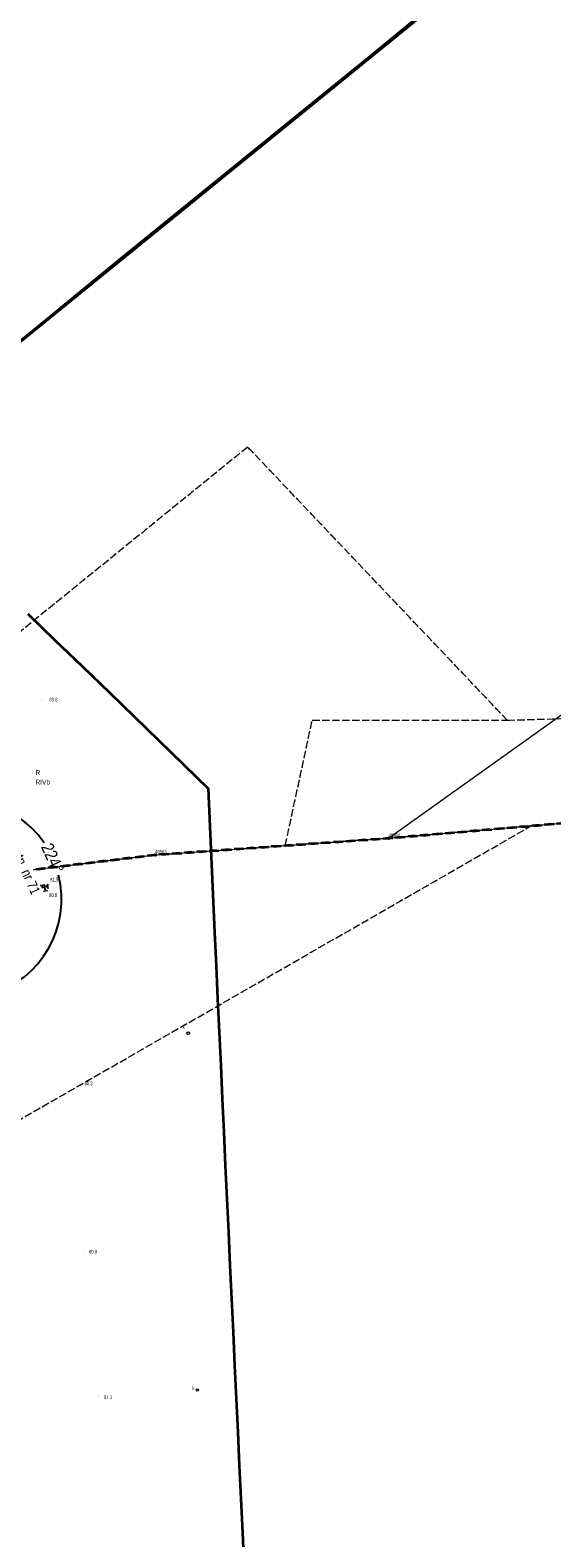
# Model space of a CAD drawing. Header units: metres. Extents: x 6524698 to 6533081, y 5883213 to 5896811.
# Tile 133 of 167: x 6528594 to 6528699, y 5891880 to 5892182. Entities that reach past the tile are written whole.
import ezdxf
from ezdxf.enums import TextEntityAlignment as Align

# ---------------------------------------------------------------- set-up
doc = ezdxf.new("R2010")
doc.units = ezdxf.units.M
doc.header["$MEASUREMENT"] = 0
for name, pattern in [('mapa zasadnicza$0$1.0_0.5', [1.5, 1, -0.5]), ('mapa zasadnicza$0$1.5_1.0', [2.5, 1.5, -1]), ('mapa zasadnicza$0$219-500', [0]), ('mapa zasadnicza$0$egkk-500', [2, 1.5, -0.5]), ('mapa zasadnicza$0$egug-500', [1, 0.5, -0.5])]:
    doc.linetypes.add(name, pattern=pattern)
doc.layers.get('0').update_dxf_attribs({"lineweight": 0})
for name, color, linetype, lineweight in [('@Proj. słupy - blok', 1, 'Continuous', 15), ('@Proj. słupy - XY', 1, 'Continuous', 0), ('_trasa_kat_zalomu', 7, 'Continuous', 18)]:
    doc.layers.add(name, color=color, linetype=linetype, lineweight=lineweight)
for name, color, linetype in [('@Proj. słupy - seria', 1, 'Continuous'), ('@Proj. słupy - wys.', 1, 'Continuous'), ('mapa zasadnicza$0$000 Inne (niezydentyfikowane)', 7, 'Continuous'), ('mapa zasadnicza$0$202-punkt graniczny', 7, 'Continuous'), ('mapa zasadnicza$0$202-punkt graniczny-Atr103', 7, 'Continuous'), ('mapa zasadnicza$0$209-oznaczenie konturu klasyfikacyjnego', 7, 'Continuous'), ('mapa zasadnicza$0$210-oznaczenie konturu użytku gruntowego', 7, 'Continuous'), ('mapa zasadnicza$0$216-obręb ewidencyjny', 7, 'Continuous'), ('mapa zasadnicza$0$217-kontur klasyfikacyjny', 7, 'Continuous'), ('mapa zasadnicza$0$218-kontur użytku gruntowego', 7, 'Continuous'), ('mapa zasadnicza$0$219-działka ewidencyjna', 7, 'Continuous'), ('mapa zasadnicza$0$ogrodzenie trwałe', 7, 'Continuous'), ('mapa zasadnicza$0$pikieta naturalna', 7, 'Continuous'), ('mapa zasadnicza$0$pikieta naturalna-Atr2', 7, 'Continuous'), ('mapa zasadnicza$0$przewód elektroenergetyczny podziemny', 7, 'Continuous'), ('mapa zasadnicza$0$skarpa nieumocniona', 7, 'Continuous'), ('mapa zasadnicza$0$studnia kanalizacyjna', 7, 'Continuous'), ('mapa zasadnicza$0$studnia kanalizacyjna-Atr17', 7, 'Continuous')]:
    doc.layers.add(name, color=color, linetype=linetype)
doc.styles.add('mapa zasadnicza$0$STANDARD', font='Working1250', dxfattribs={"width": 0.75})
doc.styles.add('Opis', font='ARIALN.TTF')
doc.styles.add('Opis_slupy', font='ARIALN.TTF')
doc.linetypes.add('mapa zasadnicza$0$902-500', pattern='A,3.75,0,[1,ksztalty.shx,S=0.5,R=0,X=0,Y=0],3.75', length=7.5)
doc.dimstyles.new('Kat zalomu', dxfattribs={"dimtxt": 2.5, "dimasz": 5, "dimexe": 1.25, "dimexo": 0.625, "dimtad": 0, "dimtxsty": 'Opis_slupy', "dimcen": 2.5, "dimse1": 1, "dimse2": 1, "dimadec": 0, "dimazin": 0, "dimtfac": 1, "dimtmove": 0, "dimatfit": 3, "dimfxl": 1, "dimarcsym": 1})

# ---------------------------------------------------------------- blocks, each defined once
blk = doc.blocks.new('mapa zasadnicza$0$202')
at = {"color": 0, "linetype": 'Continuous', "lineweight": 0}
blk.add_circle((0, 0), 0.25, dxfattribs=at)
blk = doc.blocks.new('mapa zasadnicza$0$US15')
at = {"color": 0, "linetype": 'Continuous', "lineweight": 13}
blk.add_circle((0, 0), 0.25, dxfattribs=at)
blk = doc.blocks.new('mapa zasadnicza$0$PW01')
at = {"linetype": 'Continuous', "lineweight": 13}
h = blk.add_hatch(color=0, dxfattribs=at)
edge = h.paths.add_edge_path()
edge.add_arc((0, 0), 0.045, 0, 360)
blk = doc.blocks.new('*U2351')
at = {"layer": '@Proj. słupy - blok', "color": 0}
blk.add_line((-2.28, -1.03), (-0.34, -0.91), dxfattribs=at)
for points in [[(-1.29, -3.43), (1.29, 3.43)], [(-2.28, -1.03), (-0.91, 0.34)]]:
    blk.add_lwpolyline(points, dxfattribs=at)
blk.add_lwpolyline([(-0.91, 0.34), (0.34, 0.91), (0.91, -0.34), (-0.34, -0.91)], close=True, dxfattribs=at)
for centre, radius in [((1.29, 3.43), 0.15), ((-3.43, 1.29), 0.15), ((0, 0), 0.05), ((-2.28, -1.03), 0.05), ((-1.29, -3.43), 0.15)]:
    blk.add_circle(centre, radius, dxfattribs=at)
at = {"layer": '@Proj. słupy - seria', "color": 0, "insert": (10.03, 4.53), "char_height": 2.2, "attachment_point": 5, "rotation": 294.3011, "style": 'Opis', "bg_fill": 3, "box_fill_scale": 2.5, "bg_fill_color": 256, "bg_fill_transparency": 0}
blk.add_mtext_dynamic_manual_height_columns('B2', width=7.2, gutter_width=12.5, heights=[-2.21], dxfattribs=at)
at = {"layer": '@Proj. słupy - XY', "color": 0, "linetype": 'Continuous', "style": 'Opis'}
for tag, p in [('Y', (-11.85, -5.35)), ('X', (-9.11, -4.12))]:
    blk.add_attdef(tag, text='', height=2, rotation=294.3011, dxfattribs=at).set_placement(p, align=Align.MIDDLE_CENTER)
at = {"layer": '@Proj. słupy - blok', "color": 0}
for p, q in [((-2.28, -1.03), (3.19, 1.44)), ((3.19, 1.44), (0.91, -0.34))]:
    blk.add_line(p, q, dxfattribs=at)
blk.add_lwpolyline([(-3.43, 1.29), (1.29, 3.43), (3.43, -1.29), (-1.29, -3.43)], close=True, dxfattribs=at)
for points in [[(-3.43, 1.29), (3.43, -1.29)], [(3.19, 1.44), (0.34, 0.91)]]:
    blk.add_lwpolyline(points, dxfattribs=at)
for centre, radius in [((3.19, 1.44), 0.05), ((3.43, -1.29), 0.15)]:
    blk.add_circle(centre, radius, dxfattribs=at)
at = {"layer": '@Proj. słupy - seria', "color": 0, "style": 'Opis'}
blk.add_attdef('STAN', text='', height=2, rotation=294.3011, dxfattribs=at).set_placement((12.76, 5.76), align=Align.MIDDLE_CENTER)
at = {"layer": '@Proj. słupy - wys.', "color": 0, "insert": (7.47, 3.37), "char_height": 2, "attachment_point": 5, "rotation": 294.3011, "style": 'Opis'}
blk.add_mtext_dynamic_manual_height_columns('M6+5 ', width=6.652, gutter_width=12.5, heights=[3.6], dxfattribs=at)
at = {"layer": '@Proj. słupy - XY', "color": 0, "linetype": 'Continuous', "insert": (-10.48, -4.73), "char_height": 2.5, "attachment_point": 5, "rotation": 294.3011, "style": 'Opis', "bg_fill": 3, "box_fill_scale": 1, "bg_fill_color": 256, "bg_fill_transparency": 0}
blk.add_mtext_dynamic_manual_height_columns('\\P', width=19.7098, gutter_width=5.34, heights=[5.63], dxfattribs=at)
blk = doc.blocks.new('*D2409')
at = {"layer": '_trasa_kat_zalomu', "color": 0, "lineweight": -2}
for start, end in [(34.5675, 122.0843), (286.521, 14.0379)]:
    blk.add_arc((6528580.2, 5892007.98), 19.96, start, end, dxfattribs=at)
at = {"layer": '_trasa_kat_zalomu', "color": 0}
for points in [[(6528569.07, 5892025.53), (6528570.12, 5892024.24), (6528565.73, 5892021.72)], [(6528585.74, 5891989.67), (6528586.01, 5891988.02), (6528580.94, 5891988.03)]]:
    blk.add_solid(points, dxfattribs=at)
at = {"layer": 'Defpoints', "color": 0}
for p in [(6528565.46, 5892021.97), (6528580.2, 5892007.98), (6528599.64, 5892003.46), (6528580.65, 5891995.71)]:
    blk.add_point(p, dxfattribs=at)
at = {"layer": '_trasa_kat_zalomu', "color": 0, "insert": (6528598.39, 5892016.19), "char_height": 2.5, "attachment_point": 5, "rotation": 294.3027, "style": 'Opis_slupy'}
blk.add_mtext('224%%d', dxfattribs=at)

msp = doc.modelspace()

# ---------------------------------------------------------------- linework, layer by layer
at = {"layer": 'mapa zasadnicza$0$000 Inne (niezydentyfikowane)', "color": 7, "linetype": 'Continuous', "lineweight": 35, "flags": 128}
msp.add_lwpolyline([(6528593.352, 5892065.235), (6528598.818, 5892059.979), (6528604.284, 5892054.722), (6528609.841, 5892049.378), (6528629.609, 5892030.174), (6528630.874, 5892001.282), (6528631.182, 5891994.659), (6528631.493, 5891987.969), (6528631.804, 5891981.279), (6528632.115, 5891974.59), (6528632.426, 5891967.9), (6528632.736, 5891961.21), (6528633.047, 5891954.52), (6528633.358, 5891947.83), (6528633.669, 5891941.141), (6528633.98, 5891934.451), (6528634.291, 5891927.761), (6528634.601, 5891921.071), (6528634.912, 5891914.382), (6528635.223, 5891907.692), (6528635.534, 5891901.002), (6528635.845, 5891894.312), (6528636.156, 5891887.622), (6528636.466, 5891880.933), (6528636.777, 5891874.243)], dxfattribs=at)
at = {"layer": 'mapa zasadnicza$0$000 Inne (niezydentyfikowane)', "color": 7, "linetype": 'Continuous', "lineweight": 25, "flags": 128}
for points in [[(6528594.02, 5892010.51), (6528594.21, 5892009.16)], [(6528594.47, 5892010.58), (6528594.56, 5892009.9)], [(6528594.92, 5892010.64), (6528595.11, 5892009.3)], [(6528595.36, 5892010.7), (6528595.46, 5892010.04)], [(6528595.81, 5892010.77), (6528596, 5892009.44)], [(6528596.25, 5892010.83), (6528596.35, 5892010.17)], [(6528596.69, 5892010.89), (6528596.88, 5892009.58)], [(6528597.13, 5892010.95), (6528597.23, 5892010.3)]]:
    msp.add_lwpolyline(points, dxfattribs=at)
at = {"layer": 'mapa zasadnicza$0$216-obręb ewidencyjny', "color": 7, "linetype": 'mapa zasadnicza$0$1.5_1.0', "lineweight": 35, "flags": 128}
for points in [[(6532173.44, 5894410.01), (6532146.43, 5894429.98), (6532121.94, 5894448.08), (6532080.02, 5894478.35), (6532068.86, 5894486.41), (6532021.73, 5894514.79), (6531992.6, 5894532.32), (6531947.82, 5894561.73), (6531920.42, 5894579.72), (6531901.27, 5894596.07), (6531894.35, 5894601.98), (6531821.26, 5894724.08), (6531814.31, 5894735.1), (6531811.23, 5894740.03), (6531780.22, 5894789.63), (6531767.74, 5894809.58), (6531750.79, 5894849.18), (6531748.39, 5894858.64), (6531740.52, 5894889.65), (6531722.79, 5894966.32), (6531701.22, 5895053.01), (6531686.07, 5895129.36), (6531669.12, 5895211.17), (6531624.01, 5895310.47), (6531614.29, 5895347), (6531603.94, 5895412.88), (6531598.73, 5895467.38), (6531564.77, 5895613.69), (6531556.6, 5895663.96), (6531552.51, 5895710.75), (6531539.6, 5895773.55), (6531544.35, 5895780.58), (6531544.16, 5895788.15), (6531507.25, 5895943.86), (6531499.19, 5895972.02), (6531486.51, 5896006.52), (6531466.15, 5896076.08), (6531454.43, 5896110.08), (6531431.22, 5896177.42), (6531430.43, 5896180.2), (6531424.28, 5896202.02), (6531414.58, 5896246.77), (6531402.85, 5896288.93), (6531394.99, 5896317.17), (6531392.26, 5896327.01), (6531376.91, 5896381.63), (6531368.27, 5896412.35), (6531367.02, 5896416.62), (6531318.81, 5896568.61), (6531272.76, 5896714.08), (6531217.21, 5896664.26), (6531190.62, 5896638.08), (6531186.78, 5896634.37), (6531127.14, 5896577.43), (6531100.18, 5896551.88), (6531086.51, 5896538.77), (6530989.57, 5896445.82), (6530931.52, 5896386.36), (6530883.06, 5896340.67), (6530877.3, 5896336.6), (6530873.73, 5896334.08), (6530858.65, 5896322.14), (6530767.28, 5896233.73), (6530678.44, 5896145.87), (6530572.05, 5896045.16), (6530563.1, 5896037.12), (6530451.04, 5895932.33), (6530385.68, 5895871.76), (6530354.37, 5895842.65), (6530280.46, 5895771.72), (6530232.76, 5895726.03), (6530226.82, 5895720.96), (6530177.71, 5895672.11), (6530155.08, 5895649.47), (6530136.64, 5895629.41), (6530101.12, 5895593.57), (6530084.35, 5895577.66), (6530025.14, 5895520.24), (6530019.45, 5895515.19), (6530011.77, 5895512.95), (6529995.37, 5895498.34), (6529944.65, 5895450.1), (6529883.96, 5895391.89), (6529874.86, 5895383.05), (6529856.89, 5895365.59), (6529806.63, 5895317.74), (6529777.32, 5895289.82), (6529767.93, 5895280.88), (6529727.8, 5895242.98), (6529716.4, 5895232.24), (6529611.75, 5895132.35), (6529602.11, 5895123.44), (6529564.79, 5895088.95), (6529442.18, 5894971.11), (6529348, 5894880.66), (6529341.6, 5894874.72), (6529205.1, 5894745.94), (6529095.11, 5894642.73), (6528985.24, 5894540.2), (6528979.86, 5894535.18), (6528950.63, 5894507.69), (6528940.33, 5894498.09), (6528899.89, 5894460.41), (6528759.38, 5894329.94), (6528671.55, 5894242.83), (6528626.12, 5894197.75), (6528570.28, 5894143.23), (6528564.23, 5894137.3), (6528527.75, 5894101.56), (6528446.8, 5894020.71), (6528384.19, 5893957.79), (6528337.7, 5893910.96), (6528325.94, 5893899.11), (6528292.63, 5893867.35), (6528263.34, 5893839.22), (6528235.37, 5893817.79), (6528212.45, 5893801.88), (6528192.4, 5893787.97), (6528160.44, 5893751.29), (6528093.51, 5893704.95), (6528051.1, 5893681.86), (6527962.24, 5893630.13), (6527966.7, 5893563.53), (6527967.45, 5893552.31), (6527970.73, 5893522.51), (6527970.79, 5893518.44), (6527968.55, 5893513.63), (6527972.36, 5893501.34), (6527994.3, 5893412.78), (6528008.56, 5893361.13), (6528024.92, 5893315.29), (6528047.55, 5893241.88), (6528061.74, 5893201.21), (6528080.19, 5893144.58), (6528103.06, 5893080.73), (6528114.87, 5893046.22), (6528118.84, 5893029.51), (6528166.45, 5892875.8), (6528171.14, 5892860.59), (6528192.07, 5892792.85), (6528202.22, 5892766.07), (6528211.23, 5892742.29), (6528214.23, 5892726.13), (6528216.98, 5892718.27), (6528217.45, 5892695.43), (6528253.12, 5892581.84), (6528274.02, 5892507.32), (6528276.69, 5892498.16), (6528296.22, 5892421.59), (6528299.61, 5892411.02), (6528334.62, 5892315.93), (6528349.09, 5892260.65), (6528377.11, 5892179.95), (6528394.78, 5892128.68), (6528440.31, 5891996.73), (6528446.42, 5891995.98), (6528618.95, 5892016.86), (6528665.82, 5892020.2), (6528743.5, 5892026.91), (6528810.71, 5892032.32), (6528929.03, 5892047.18), (6529084.54, 5892065.08), (6529137.05, 5892069.83), (6529163.27, 5892079.55), (6529183.63, 5892087.79), (6529198.7, 5892096.25), (6529272.43, 5892137.61), (6529299.93, 5892161.54), (6529302.53, 5892163.8), (6529315.87, 5892175.4), (6529326.47, 5892184.67), (6529341.14, 5892199.13), (6529440.16, 5892285.12), (6529457.93, 5892308.5), (6529472.77, 5892323.9), (6529519.91, 5892352.88), (6529537.94, 5892368.41), (6529543.85, 5892373.51), (6529606.4, 5892445.37), (6529658.73, 5892492.51), (6529670.09, 5892502.74), (6529686.63, 5892522.04), (6529732.12, 5892575.11), (6529757.09, 5892610.5), (6529779.62, 5892651.92), (6529797.52, 5892678.13), (6529839.46, 5892724.94), (6529870.95, 5892781.67), (6529898.89, 5892809.16), (6529922.19, 5892839.09), (6529934.43, 5892854.81), (6529953.15, 5892874.17), (6529965.1, 5892886.47), (6530012.8, 5892917.44), (6530031.5, 5892919.94), (6530070.88, 5892925.19), (6530098.14, 5892934.36), (6530109.36, 5892938.08), (6530135.18, 5892952.7), (6530167.6, 5892981.5), (6530232.92, 5893051.1), (6530259.88, 5893074.62), (6530286.3, 5893097.64), (6530336.76, 5893153.84), (6530364.12, 5893172.96), (6530403.79, 5893201.82), (6530436.38, 5893225.27), (6530494.74, 5893292.49), (6530545.01, 5893335.37), (6530557.68, 5893347.81), (6530648.56, 5893425.65), (6530689.83, 5893451.62), (6530733.98, 5893475.6), (6530772.07, 5893505.94), (6530852.43, 5893590.07), (6530857.49, 5893597.21), (6530891.97, 5893643.79), (6530917.57, 5893672.17), (6530950.23, 5893698.89), (6530954.1, 5893702.06), (6530977.54, 5893721.23), (6531019.6, 5893747.15), (6531141.96, 5893812.02), (6531213.08, 5893849.19), (6531238.4, 5893862.2), (6531260.04, 5893873.32), (6531289.74, 5893888.58), (6531296.49, 5893892.05), (6531306.22, 5893896.94), (6531368.93, 5893928.43), (6531397.54, 5893942.83), (6531414.17, 5893951.2), (6531423.14, 5893955.72), (6531453.45, 5893971.02), (6531561.58, 5894025.58), (6531627.85, 5894057.85), (6531656.74, 5894073.39), (6531720.57, 5894105.2), (6531769.98, 5894129.46), (6531780.94, 5894134.72), (6531821.73, 5894154.36), (6531826.18, 5894156.65), (6531827.33, 5894157.24), (6531894.03, 5894191.64), (6531897.66, 5894193.45), (6532059.55, 5894273.99), (6532168.75, 5894325.46), (6532285.62, 5894379.19), (6532256.72, 5894387.98), (6532237.4, 5894391.85), (6532209.71, 5894397.39)], [(6528810.71, 5892032.32), (6528743.5, 5892026.91), (6528665.82, 5892020.2), (6528618.95, 5892016.86), (6528446.42, 5891995.98), (6528440.31, 5891996.73), (6528198.8, 5891907.55), (6528014.33, 5891830.31), (6527846.82, 5891746.29), (6527801.61, 5891598.79), (6527787.58, 5891553.86), (6527785.51, 5891547.1), (6527759.25, 5891463.12), (6527705.03, 5891299.34), (6527651.09, 5891150.82), (6527517.65, 5890758.02), (6527509.07, 5890729.27), (6527454.67, 5890547.02), (6527391.42, 5890349.92), (6527469.9, 5890380.85), (6527548.32, 5890411.76), (6527628.31, 5890449.47), (6527701.79, 5890487.35), (6527781.71, 5890531.45), (6527831.96, 5890559.17), (6527894.74, 5890596), (6527918.86, 5890538.44), (6527996.61, 5890364.36), (6528002.77, 5890340.12), (6528015.06, 5890276.2), (6528068.35, 5890122.94), (6528069.52, 5890117.74), (6528086.27, 5890073.01), (6528087.43, 5890069.91), (6528144.14, 5889918.51), (6528178.59, 5889821.74), (6528194.07, 5889776.62), (6528203.76, 5889751.35), (6528219.86, 5889705.13), (6528289.3, 5889557.06), (6528293.69, 5889548.36), (6528315.49, 5889501.75), (6528319.49, 5889494.06), (6528320.3, 5889498.78), (6528374.9, 5889392.75), (6528393.7, 5889357.37), (6528402.97, 5889333.92), (6528406.48, 5889321.22), (6528417.63, 5889287.69), (6528426.72, 5889250.74), (6528427.12, 5889249.1), (6528437.2, 5889208.11), (6528462.62, 5889141.48), (6528476.98, 5889088.52), (6528479.5, 5889060.26), (6528487.24, 5889042.5), (6528497.03, 5888999.3), (6528513.44, 5888948.22), (6528513.62, 5888944.51), (6528514.32, 5888935.53), (6528517.9, 5888889.57), (6528521.9, 5888874.59), (6528534.18, 5888828.64), (6528537.21, 5888800.87), (6528538.55, 5888788.67), (6528539.84, 5888759.55), (6528540.29, 5888749.47), (6528546.56, 5888728.63), (6528550.89, 5888720.89), (6528554.61, 5888714.22), (6528572.89, 5888682.85), (6528612.6, 5888606.5), (6528643.54, 5888542.38), (6528657.02, 5888506.94), (6528675.5, 5888460.67), (6528681.51, 5888445.9), (6528704.85, 5888377.17), (6528713.34, 5888354.12), (6528741.09, 5888278.42), (6528766.6, 5888207.14), (6528788.71, 5888147.82), (6528812.94, 5888083.84), (6528826.58, 5888045.33), (6528850.06, 5887982.04), (6528866.81, 5887934.63), (6528879.99, 5887896.72), (6528918.8, 5887790.89), (6528952.56, 5887701.57), (6529019.26, 5887707.89), (6529031.01, 5887709.01), (6529109.21, 5887715.92), (6529166.14, 5887721.78), (6529262.28, 5887731.31), (6529282.79, 5887731.14), (6529289.52, 5887663.25), (6529296.91, 5887588.72), (6529312.34, 5887533.26), (6529320.57, 5887503.67), (6529321.72, 5887480.33), (6529315.22, 5887418.55), (6529296.28, 5887374.9), (6529295.89, 5887348.38), (6529295.74, 5887344.56), (6529294.33, 5887253.59), (6529300.1, 5887247.3), (6529460.65, 5887265.28), (6529607.85, 5887282.19), (6529604.22, 5887244.37), (6529619.06, 5887245.53), (6529620.4, 5887245.61), (6529751.62, 5887253.65), (6529836.5, 5887258.86), (6529917.79, 5887263.83), (6530037.96, 5887271.18), (6530037.77, 5887311.55), (6530035.48, 5887465.82), (6530294.87, 5887497.94), (6530342.75, 5887503.87), (6530390.63, 5887509.81), (6530435.08, 5887515.31), (6530469.62, 5887519.59), (6530472.76, 5887520.14), (6530455.94, 5887633.47), (6530452.16, 5887659), (6530429.5, 5887800.32), (6530425.85, 5887820.62), (6530434.17, 5887821.11), (6530435.15, 5887821.09), (6530501.5, 5887826.49), (6530563.57, 5887831.54), (6530569.25, 5887832), (6530626.35, 5887836.71), (6530689.94, 5887841.95), (6530699.77, 5887842.77), (6530753.72, 5887845.97), (6530816.4, 5887849.69), (6530847.34, 5887851.53), (6530851.75, 5887851.79), (6530878, 5887853.36), (6530941.55, 5887857.17), (6531028.05, 5887862.36), (6531029.51, 5887862.54), (6531089.96, 5887870.11), (6531157.91, 5887878.61), (6531147.74, 5887927.21), (6531134.09, 5887992.44), (6531130.39, 5888022.23), (6531130.01, 5888024.33), (6531127.76, 5888039.49), (6531114.28, 5888108.63), (6531110.56, 5888127.5), (6531105.84, 5888172.24), (6531089.18, 5888214.66), (6531070.01, 5888263.46), (6531063.59, 5888283), (6531047.06, 5888328.03), (6531038.58, 5888352.41), (6531021.83, 5888400.87), (6531015.19, 5888413.6), (6531005.83, 5888460.28), (6531006, 5888467.6), (6531006.12, 5888486.87), (6531000.78, 5888546.56), (6530994.46, 5888582.13), (6530992.02, 5888587.87), (6530975.04, 5888631.61), (6530968.96, 5888647.12), (6530918.79, 5888737.7), (6530893.21, 5888788.19), (6530875.95, 5888835.79), (6530824.74, 5888967.12), (6530698.19, 5888957.37), (6530696.88, 5888957.26), (6530690.8, 5888956.75), (6530665.31, 5889016.21), (6530647.2, 5889058.57), (6530634.24, 5889085.41), (6530634.99, 5889106.79), (6530619.51, 5889109.25), (6530602.59, 5889110.21), (6530580.67, 5889109.48), (6530563.76, 5889105.91), (6530556.11, 5889102.91), (6530554.6, 5889108.92), (6530550.45, 5889111.73), (6530532.14, 5889151.93), (6530513.79, 5889192.45), (6530502.04, 5889258.4), (6530482.32, 5889287.2), (6530469.7, 5889327.04), (6530465.02, 5889440.31), (6530478.29, 5889507.42), (6530476.75, 5889539.74), (6530454.68, 5889579.85), (6530444.35, 5889666), (6530447.75, 5889689.9), (6530449.31, 5889721.21), (6530456.42, 5889744.94), (6530489.74, 5889803.92), (6530476.19, 5889829.67), (6530441.37, 5889895.14), (6530436.32, 5889900.67), (6530377.31, 5890013.31), (6530319.1, 5890126.26), (6530282.19, 5890186.6), (6530272.79, 5890201.79), (6530203.17, 5890307.87), (6530172.91, 5890358.56), (6530084.18, 5890524.8), (6530023.66, 5890630.14), (6529988.68, 5890702.02), (6529902.56, 5890854), (6529878.29, 5890895.67), (6529853.22, 5890939.23), (6529790.88, 5891059.39), (6529783.8, 5891073.31), (6529750.15, 5891126.7), (6529715.67, 5891191.31), (6529711.87, 5891220.22), (6529686.86, 5891413.55), (6529894.11, 5891526.79), (6529935.18, 5891550.85), (6529897.51, 5891589.82), (6529852.46, 5891637.21), (6529830.78, 5891658.8), (6529798.22, 5891693.91), (6529778.68, 5891710.68), (6529723.77, 5891769.55), (6529664.88, 5891829.87), (6529592.94, 5891899.3), (6529520.59, 5891969.98), (6529496.71, 5891996.9), (6529443.6, 5892048.07), (6529413.19, 5892074.88), (6529373, 5892116.29), (6529315.87, 5892175.4), (6529302.53, 5892163.8), (6529299.93, 5892161.54), (6529272.43, 5892137.61), (6529198.7, 5892096.25), (6529183.63, 5892087.79), (6529163.27, 5892079.55), (6529137.05, 5892069.83), (6529084.54, 5892065.08), (6528929.03, 5892047.18)]]:
    msp.add_lwpolyline(points, close=True, dxfattribs=at)
at = {"layer": 'mapa zasadnicza$0$217-kontur klasyfikacyjny', "color": 92, "linetype": 'mapa zasadnicza$0$egkk-500', "lineweight": 18, "flags": 128}
for points in [[(6528688.62, 5892198.36), (6528547.84, 5892084.05)], [(6528637.54, 5892098.74), (6528575.21, 5892048.17)], [(6528689.68, 5892043.9), (6528637.54, 5892098.74)], [(6528645.08, 5892018.72), (6528650.5, 5892043.88)], [(6528650.5, 5892043.88), (6528689.68, 5892043.9)], [(6528689.68, 5892043.9), (6528705.14, 5892044.37)], [(6528544.25, 5891936.45), (6528694.43, 5892022.67)], [(6528694.43, 5892022.67), (6528665.82, 5892020.2)], [(6528703.08, 5892023.42), (6528694.43, 5892022.67)], [(6528618.95, 5892016.86), (6528645.08, 5892018.72)], [(6528665.82, 5892020.2), (6528645.08, 5892018.72)], [(6528446.42, 5891995.98), (6528618.95, 5892016.86)]]:
    msp.add_lwpolyline(points, dxfattribs=at)
at = {"layer": 'mapa zasadnicza$0$218-kontur użytku gruntowego', "color": 3, "linetype": 'mapa zasadnicza$0$egug-500', "lineweight": 18, "flags": 128}
for points in [[(6528547.84, 5892084.05), (6528688.62, 5892198.36)], [(6528637.54, 5892098.74), (6528575.21, 5892048.17)], [(6528689.68, 5892043.9), (6528637.54, 5892098.74)], [(6528645.08, 5892018.72), (6528650.5, 5892043.88)], [(6528650.5, 5892043.88), (6528689.68, 5892043.9)], [(6528689.68, 5892043.9), (6528705.14, 5892044.37)], [(6528544.25, 5891936.45), (6528694.43, 5892022.67)], [(6528694.43, 5892022.67), (6528665.82, 5892020.2)], [(6528703.08, 5892023.42), (6528694.43, 5892022.67)], [(6528618.95, 5892016.86), (6528645.08, 5892018.72)], [(6528665.82, 5892020.2), (6528645.08, 5892018.72)], [(6528446.42, 5891995.98), (6528618.95, 5892016.86)]]:
    msp.add_lwpolyline(points, dxfattribs=at)
at = {"layer": 'mapa zasadnicza$0$219-działka ewidencyjna', "color": 7, "linetype": 'mapa zasadnicza$0$219-500', "lineweight": 18, "flags": 128}
for points in [[(6528547.84, 5892084.05), (6528703.09, 5892210.11)], [(6528665.82, 5892020.2), (6528738.94, 5892072.36)], [(6528665.82, 5892020.2), (6528743.5, 5892026.91)], [(6528618.95, 5892016.86), (6528665.82, 5892020.2)], [(6528446.42, 5891995.98), (6528618.95, 5892016.86)]]:
    msp.add_lwpolyline(points, dxfattribs=at)
at = {"layer": 'mapa zasadnicza$0$ogrodzenie trwałe', "color": 7, "linetype": 'mapa zasadnicza$0$902-500', "lineweight": 35, "flags": 128}
msp.add_lwpolyline([(6528688.45, 5892198.57), (6528440.85, 5891997.39), (6528440.65, 5891997.82)], dxfattribs=at)
at = {"layer": 'mapa zasadnicza$0$przewód elektroenergetyczny podziemny', "color": 1, "linetype": 'Continuous', "lineweight": 18, "flags": 128}
msp.add_lwpolyline([(6528476.97, 5892192.69), (6528449.8, 5892171.03), (6528424.14, 5892150.31), (6528396.18, 5892128.13), (6528406.38, 5892098.03), (6528418.03, 5892064.33), (6528429.26, 5892031.62), (6528441.54, 5891998.3), (6528472.01, 5892023.17), (6528501.16, 5892046.76), (6528529.16, 5892069.55), (6528559.61, 5892094.2), (6528586.76, 5892116.01), (6528611.9, 5892136.63), (6528637.07, 5892157.06), (6528662.24, 5892177.45), (6528687.97, 5892198.66)], dxfattribs=at)
at = {"layer": 'mapa zasadnicza$0$skarpa nieumocniona', "color": 7, "linetype": 'mapa zasadnicza$0$1.0_0.5', "lineweight": 18, "flags": 128}
msp.add_lwpolyline([(6528597.42, 5892009.66), (6528561.96, 5892004.14), (6528542.07, 5892000.6), (6528545.63, 5892002.45), (6528562.04, 5892005.96), (6528597.38, 5892010.99)], close=True, dxfattribs=at)
msp.add_lwpolyline([(6528597.42, 5892009.66), (6528561.96, 5892004.14), (6528542.07, 5892000.6), (6528545.63, 5892002.45), (6528562.04, 5892005.96), (6528597.38, 5892010.99)], close=True, dxfattribs=at)

# ---------------------------------------------------------------- block references
at = {"layer": 'mapa zasadnicza$0$202-punkt graniczny', "color": 7, "linetype": 'Continuous', "lineweight": 18}
for p in [(6528665.82, 5892020.2), (6528618.95, 5892016.86)]:
    msp.add_blockref('mapa zasadnicza$0$202', p, dxfattribs=at)
at = {"layer": 'mapa zasadnicza$0$pikieta naturalna', "color": 7, "linetype": 'Continuous', "lineweight": 13}
for p in [(6528596.18, 5892048.1), (6528597.38, 5892010.99), (6528597.42, 5892009.66), (6528603.75, 5891970.98), (6528604.52, 5891937.36), (6528607.53, 5891908.12)]:
    msp.add_blockref('mapa zasadnicza$0$PW01', p, dxfattribs=at)
at = {"layer": 'mapa zasadnicza$0$studnia kanalizacyjna', "color": 34, "linetype": 'Continuous', "lineweight": 18}
for p in [(6528625.59, 5891981.08), (6528627.41, 5891909.44)]:
    msp.add_blockref('mapa zasadnicza$0$US15', p, dxfattribs=at)

# ---------------------------------------------------------------- texts
at = {"layer": 'mapa zasadnicza$0$202-punkt graniczny-Atr103', "color": 7, "style": 'mapa zasadnicza$0$STANDARD', "width": 0.667}
for s, p in [('48584', (6528665.82, 5892020.2)), ('48583', (6528618.95, 5892016.86))]:
    msp.add_text(s, height=0.75, dxfattribs=at).set_placement(p, align=Align.BOTTOM_LEFT)
at = {"layer": 'mapa zasadnicza$0$209-oznaczenie konturu klasyfikacyjnego', "color": 3, "linetype": 'Continuous', "lineweight": 18, "style": 'mapa zasadnicza$0$STANDARD', "width": 0.79}
msp.add_text('RIVb', height=1, dxfattribs=at).set_placement((6528594.91, 5892031.99), align=Align.TOP_LEFT)
at = {"layer": 'mapa zasadnicza$0$210-oznaczenie konturu użytku gruntowego', "color": 3, "linetype": 'Continuous', "lineweight": 18, "style": 'mapa zasadnicza$0$STANDARD', "width": 0.79}
msp.add_text('R', height=1, dxfattribs=at).set_placement((6528594.91, 5892032.89))
at = {"layer": 'mapa zasadnicza$0$pikieta naturalna-Atr2', "color": 7, "style": 'mapa zasadnicza$0$STANDARD', "width": 0.667}
for s, p in [('80.8', (6528597.7, 5892047.66)), ('81.5', (6528597.86, 5892011.52)), ('80.8', (6528597.64, 5892008.43)), ('80.2', (6528604.78, 5891970.64)), ('80.8', (6528605.65, 5891936.83)), ('81.1', (6528608.68, 5891907.62))]:
    msp.add_text(s, height=0.75, dxfattribs=at).set_placement(p)
at = {"layer": 'mapa zasadnicza$0$studnia kanalizacyjna-Atr17', "color": 34, "style": 'mapa zasadnicza$0$STANDARD', "width": 0.667}
msp.add_text('k', height=0.75, dxfattribs=at).set_placement((6528624.51, 5891981.89))
msp.add_text('k', height=0.75, rotation=0.001, dxfattribs=at).set_placement((6528626.41, 5891909.45))

# ---------------------------------------------------------------- next in the draw order: block references
msp.add_blockref('*U2351', (6528580.198, 5892007.978)).add_auto_attribs({'STAN': 'Istn. nr 71', 'X': 'X=6528580.20', 'Y': 'Y=5892007.98'})

# ---------------------------------------------------------------- next in the draw order: dimensions: what is measured, and where the dimension line sits
at = {"layer": '_trasa_kat_zalomu'}
dim = msp.add_angular_dim_3p(base=(6528599.637, 5892003.458), center=(6528580.198, 5892007.978), p1=(6528565.463, 5892021.972), p2=(6528580.654, 5891995.707), dimstyle='Kat zalomu', dxfattribs=at)
dim.commit()
dim.dimension.update_dxf_attribs({"geometry": '*D2409', "text_midpoint": (6528598.387, 5892016.192)})

doc.saveas('drawing.dxf')
